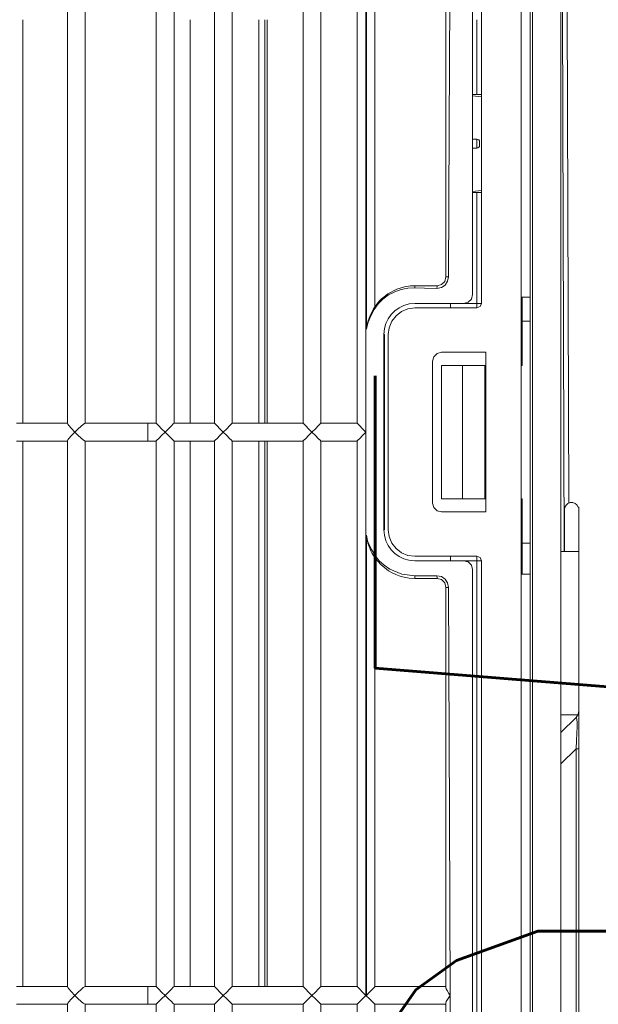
# Model space of a CAD drawing. Header units: millimetres. Extents: x -367720 to -162733, y 309172 to 337444.
# Tile 25 of 256: x -361042 to -360957, y 317025 to 317169. Entities that reach past the tile are written whole.
import ezdxf
from ezdxf.enums import TextEntityAlignment as Align

# ---------------------------------------------------------------- set-up
doc = ezdxf.new("R2010")
doc.units = ezdxf.units.MM
doc.header["$LTSCALE"] = 10
doc.header["$MEASUREMENT"] = 0
doc.layers.get('0').update_dxf_attribs({"color": 255, "lineweight": 13})
for name, color, linetype, lineweight in [('LATS_EQ_IDU', 7, 'Continuous', 0), ('VZ1', 6, 'Continuous', 18), ('vzt-popis', 81, 'Continuous', 20), ('vzt-přívod', 2, 'Continuous', 40)]:
    doc.layers.add(name, color=color, linetype=linetype, lineweight=lineweight)
doc.styles.add('ROMANS', font='ROMANS.shx', dxfattribs={"height": 80})

# ---------------------------------------------------------------- blocks, each defined once
blk = doc.blocks.new('LATS_IDU_WALL_MOUNTED_SB')
at = {"color": 0, "linetype": 'Continuous'}
for p, q in [((242.5, 78.68), (242.5, 82.4)), ((245.1, 82.4), (245.1, 78.68)), ((325.05, 78.68), (325.05, 82.4)), ((327.65, 82.4), (327.65, 78.68)), ((245.09, 81.46), (325.05, 81.46)), ((327.64, 81.46), (386.8, 81.46)), ((242.5, 74.91), (242.5, 78.68)), ((245.1, 78.68), (245.1, 74.91)), ((325.05, 74.91), (325.05, 78.68)), ((327.65, 78.68), (327.65, 74.91)), ((172.53, 74.91), (242.53, 74.91)), ((242.65, 74.85), (242.53, 74.91)), ((242.85, 74.71), (242.65, 74.85)), ((243.24, 74.38), (242.85, 74.71)), ((243.8, 73.85), (243.24, 74.38)), ((243.36, 73.39), (243.8, 73.84)), ((243.81, 73.85), (243.8, 73.84)), ((243.8, 73.84), (243.8, 73.85)), ((243.8, 73.84), (243.81, 73.84)), ((243.8, 73.84), (243.8, 73.84)), ((244.37, 74.38), (243.81, 73.85)), ((243.81, 73.84), (244.25, 73.39)), ((244.76, 74.71), (244.37, 74.38)), ((244.96, 74.85), (244.76, 74.71)), ((245.08, 74.91), (244.96, 74.85)), ((245.08, 74.91), (325.08, 74.91)), ((325.2, 74.85), (325.08, 74.91)), ((325.4, 74.71), (325.2, 74.85)), ((325.79, 74.38), (325.4, 74.71)), ((326.35, 73.85), (325.79, 74.38)), ((325.91, 73.39), (326.35, 73.84)), ((326.35, 73.84), (326.35, 73.85)), ((326.36, 73.85), (326.35, 73.84)), ((326.35, 73.84), (326.35, 73.84)), ((326.35, 73.84), (326.36, 73.84)), ((326.92, 74.38), (326.36, 73.85)), ((326.36, 73.84), (326.8, 73.39)), ((327.31, 74.71), (326.92, 74.38)), ((327.51, 74.85), (327.31, 74.71)), ((327.63, 74.91), (327.51, 74.85)), ((327.63, 74.91), (411.43, 74.91)), ((242.5, 72.31), (172.55, 72.31)), ((242.5, 72.33), (242.55, 72.43)), ((242.5, 67.75), (242.5, 72.33)), ((242.55, 72.43), (242.67, 72.6)), ((242.67, 72.6), (242.93, 72.91)), ((242.93, 72.91), (243.36, 73.39)), ((244.25, 73.39), (244.68, 72.91)), ((244.68, 72.91), (244.94, 72.6)), ((244.94, 72.6), (245.06, 72.43)), ((245.06, 72.43), (245.1, 72.33)), ((245.1, 72.33), (245.1, 67.75)), ((325.05, 72.31), (245.1, 72.31)), ((325.05, 72.33), (325.1, 72.43)), ((325.05, 67.75), (325.05, 72.33)), ((325.1, 72.43), (325.22, 72.6)), ((325.22, 72.6), (325.48, 72.91)), ((325.48, 72.91), (325.91, 73.39)), ((326.8, 73.39), (327.23, 72.91)), ((327.23, 72.91), (327.49, 72.6)), ((327.49, 72.6), (327.61, 72.43)), ((327.61, 72.43), (327.65, 72.33)), ((327.65, 72.33), (327.65, 67.75)), ((411.38, 72.31), (327.65, 72.31)), ((242.5, 63.15), (242.5, 67.75)), ((245.1, 67.75), (245.1, 63.15)), ((325.05, 63.15), (325.05, 67.75)), ((327.65, 67.75), (327.65, 63.15)), ((242.5, 63.15), (242.68, 63.16)), ((242.5, 61.91), (242.5, 63.15)), ((242.68, 63.16), (243.15, 63.17)), ((243.15, 63.17), (243.8, 63.17)), ((243.8, 63.17), (244.45, 63.17)), ((244.45, 63.17), (244.93, 63.16)), ((244.93, 63.16), (245.1, 63.15)), ((245.1, 63.15), (245.1, 61.91)), ((325.05, 63.15), (325.23, 63.16)), ((325.05, 61.91), (325.05, 63.15)), ((325.23, 63.16), (325.7, 63.17)), ((325.7, 63.17), (326.35, 63.17)), ((326.35, 63.17), (327, 63.17)), ((327, 63.17), (327.48, 63.16)), ((327.48, 63.16), (327.65, 63.15)), ((327.65, 63.15), (327.65, 61.91)), ((172.55, 61.91), (242.51, 61.91)), ((242.61, 61.81), (242.51, 61.91)), ((242.89, 61.53), (242.61, 61.81)), ((243.31, 61.12), (242.89, 61.53)), ((243.8, 60.63), (243.31, 61.12)), ((243.31, 60.13), (243.8, 60.63)), ((244.3, 61.12), (243.8, 60.63)), ((243.8, 60.63), (244.3, 60.13)), ((244.72, 61.53), (244.3, 61.12)), ((245, 61.81), (244.72, 61.53)), ((245.1, 61.91), (245, 61.81)), ((245.1, 61.91), (325.06, 61.91)), ((325.16, 61.81), (325.06, 61.91)), ((325.44, 61.53), (325.16, 61.81)), ((325.86, 61.12), (325.44, 61.53)), ((326.35, 60.63), (325.86, 61.12)), ((325.86, 60.13), (326.35, 60.63)), ((326.85, 61.12), (326.35, 60.63)), ((326.35, 60.63), (326.85, 60.13)), ((327.27, 61.53), (326.85, 61.12)), ((327.55, 61.81), (327.27, 61.53)), ((327.65, 61.91), (327.55, 61.81)), ((327.65, 61.91), (411.2, 61.91)), ((242.5, 59.31), (172.55, 59.31)), ((242.5, 59.31), (242.6, 59.41)), ((242.5, 53.37), (242.5, 59.31)), ((242.6, 59.41), (242.89, 59.7)), ((242.89, 59.7), (243.31, 60.13)), ((244.3, 60.13), (244.72, 59.7)), ((244.72, 59.7), (245.01, 59.41)), ((245.01, 59.41), (245.1, 59.31)), ((325.05, 59.31), (245.1, 59.31)), ((245.1, 59.31), (245.1, 53.37)), ((325.05, 59.31), (325.15, 59.41)), ((325.05, 53.37), (325.05, 59.31)), ((325.15, 59.41), (325.44, 59.7)), ((325.44, 59.7), (325.86, 60.13)), ((326.85, 60.13), (327.27, 59.7)), ((327.27, 59.7), (327.56, 59.41)), ((327.56, 59.41), (327.65, 59.31)), ((411.16, 59.31), (327.65, 59.31)), ((327.65, 59.31), (327.65, 53.37)), ((245.09, 56.96), (325.05, 56.96)), ((327.64, 56.96), (386.8, 56.96)), ((172.55, 53.37), (242.51, 53.37)), ((242.61, 53.27), (242.51, 53.37)), ((242.89, 53), (242.61, 53.27)), ((243.31, 52.58), (242.89, 53)), ((243.8, 52.09), (243.31, 52.58)), ((243.31, 51.59), (243.8, 52.09)), ((244.3, 52.58), (243.8, 52.09)), ((243.8, 52.09), (244.3, 51.59)), ((244.72, 53), (244.3, 52.58)), ((245, 53.27), (244.72, 53)), ((245.1, 53.37), (245, 53.27)), ((245.1, 53.37), (325.06, 53.37)), ((325.16, 53.27), (325.06, 53.37)), ((325.44, 53), (325.16, 53.27)), ((325.86, 52.58), (325.44, 53)), ((326.35, 52.09), (325.86, 52.58)), ((325.86, 51.59), (326.35, 52.09)), ((326.85, 52.58), (326.35, 52.09)), ((326.35, 52.09), (326.85, 51.59)), ((327.27, 53), (326.85, 52.58)), ((327.55, 53.27), (327.27, 53)), ((327.65, 53.37), (327.55, 53.27)), ((327.65, 53.37), (410.98, 53.37)), ((242.5, 50.77), (172.55, 50.77)), ((242.5, 50.77), (242.6, 50.88)), ((242.5, 40.37), (242.5, 50.77)), ((242.6, 50.88), (242.89, 51.16)), ((242.89, 51.16), (243.31, 51.59)), ((244.3, 51.59), (244.72, 51.16)), ((244.72, 51.16), (245.01, 50.88)), ((245.01, 50.88), (245.1, 50.77)), ((325.05, 50.77), (245.1, 50.77)), ((245.1, 50.77), (245.1, 40.37)), ((325.05, 50.77), (325.15, 50.88)), ((325.05, 40.37), (325.05, 50.77)), ((325.15, 50.88), (325.44, 51.16)), ((325.44, 51.16), (325.86, 51.59)), ((326.85, 51.59), (327.27, 51.16)), ((327.27, 51.16), (327.56, 50.88)), ((327.56, 50.88), (327.65, 50.77)), ((410.93, 50.77), (327.65, 50.77)), ((327.65, 50.77), (327.65, 40.37)), ((245.09, 46.86), (325.05, 46.86)), ((327.64, 46.86), (386.8, 46.86)), ((245.09, 46.02), (325.05, 46.02)), ((245.09, 45.66), (325.05, 45.66)), ((327.64, 46.02), (386.8, 46.02)), ((327.64, 45.66), (386.8, 45.66)), ((172.55, 40.37), (242.51, 40.37)), ((242.61, 40.27), (242.51, 40.37)), ((242.89, 40), (242.61, 40.27)), ((243.31, 39.58), (242.89, 40)), ((243.8, 39.09), (243.31, 39.58)), ((243.31, 38.59), (243.8, 39.09)), ((244.3, 39.58), (243.8, 39.09)), ((243.8, 39.09), (244.3, 38.59)), ((244.72, 40), (244.3, 39.58)), ((245, 40.27), (244.72, 40)), ((245.1, 40.37), (245, 40.27)), ((245.1, 40.37), (325.06, 40.37)), ((325.16, 40.27), (325.06, 40.37)), ((325.44, 40), (325.16, 40.27)), ((325.86, 39.58), (325.44, 40)), ((326.35, 39.09), (325.86, 39.58)), ((325.86, 38.59), (326.35, 39.09)), ((326.85, 39.58), (326.35, 39.09)), ((326.35, 39.09), (326.85, 38.59)), ((327.27, 40), (326.85, 39.58)), ((327.55, 40.27), (327.27, 40)), ((327.65, 40.37), (327.55, 40.27)), ((327.65, 40.37), (410.75, 40.37)), ((242.5, 37.77), (172.55, 37.77)), ((242.5, 37.77), (242.6, 37.88)), ((242.5, 32.46), (242.5, 37.77)), ((242.6, 37.88), (242.89, 38.16)), ((242.89, 38.16), (243.31, 38.59)), ((244.3, 38.59), (244.72, 38.16)), ((244.72, 38.16), (245.01, 37.88)), ((245.01, 37.88), (245.1, 37.77)), ((325.05, 37.77), (245.1, 37.77)), ((245.1, 37.77), (245.1, 32.46)), ((325.05, 37.77), (325.15, 37.88)), ((325.05, 32.46), (325.05, 37.77)), ((325.15, 37.88), (325.44, 38.16)), ((325.44, 38.16), (325.86, 38.59)), ((326.85, 38.59), (327.27, 38.16)), ((327.27, 38.16), (327.56, 37.88)), ((327.56, 37.88), (327.65, 37.77)), ((410.7, 37.77), (327.65, 37.77)), ((327.65, 37.77), (327.65, 32.46)), ((172.55, 32.46), (242.51, 32.46)), ((242.61, 32.36), (242.51, 32.46)), ((242.89, 32.09), (242.61, 32.36)), ((243.31, 31.67), (242.89, 32.09)), ((244.72, 32.09), (244.3, 31.67)), ((245, 32.36), (244.72, 32.09)), ((245.1, 32.46), (245, 32.36)), ((245.1, 32.46), (325.06, 32.46)), ((325.16, 32.36), (325.06, 32.46)), ((325.44, 32.09), (325.16, 32.36)), ((325.86, 31.67), (325.44, 32.09)), ((327.27, 32.09), (326.85, 31.67)), ((327.55, 32.36), (327.27, 32.09)), ((327.65, 32.46), (327.55, 32.36)), ((327.65, 32.46), (410.52, 32.46)), ((242.89, 30.26), (243.31, 30.68)), ((243.8, 31.18), (243.31, 31.67)), ((243.31, 30.68), (243.8, 31.18)), ((244.3, 31.67), (243.8, 31.18)), ((326.35, 31.18), (243.8, 31.18)), ((243.8, 31.18), (243.8, 31.12)), ((243.8, 31.12), (311.27, 31.12)), ((243.81, 31.11), (243.8, 31.12)), ((244.22, 30.71), (243.81, 31.11)), ((244.66, 30.28), (244.22, 30.71)), ((309.13, 30.35), (308.27, 29.85)), ((308.57, 30.25), (309.06, 30.5)), ((309.13, 30.53), (309.06, 30.5)), ((309.06, 30.5), (309.07, 30.49)), ((309.07, 30.49), (309.07, 30.48)), ((309.07, 30.48), (309.08, 30.46)), ((310.1, 30.89), (309.08, 30.51)), ((309.08, 30.46), (309.09, 30.43)), ((309.09, 30.43), (309.11, 30.41)), ((309.11, 30.41), (309.13, 30.36)), ((309.77, 30.66), (309.13, 30.35)), ((309.19, 30.56), (309.13, 30.53)), ((310.16, 30.83), (309.77, 30.66)), ((311.27, 31.12), (310.1, 30.89)), ((310.44, 30.93), (310.16, 30.83)), ((310.72, 31.01), (310.44, 30.93)), ((311, 31.07), (310.72, 31.01)), ((311.27, 31.12), (311, 31.07)), ((326.35, 31.18), (325.86, 31.67)), ((326.85, 31.67), (326.35, 31.18)), ((411.15, 31.18), (326.35, 31.18)), ((341.44, 31.12), (411.15, 31.12)), ((342.51, 30.92), (341.44, 31.12)), ((341.94, 31.02), (341.44, 31.12)), ((342.45, 30.87), (341.94, 31.02)), ((342.82, 30.72), (342.45, 30.87)), ((343.46, 30.58), (342.51, 30.92)), ((343.41, 30.47), (342.82, 30.72)), ((343.43, 30.51), (343.41, 30.46)), ((344.34, 29.99), (343.41, 30.46)), ((343.44, 30.53), (343.43, 30.51)), ((343.45, 30.55), (343.44, 30.53)), ((343.46, 30.57), (343.45, 30.56)), ((343.45, 30.56), (343.45, 30.55)), ((343.46, 30.58), (344.43, 30.08)), ((343.46, 30.58), (343.46, 30.57)), ((242.5, 29.86), (172.55, 29.86)), ((242.5, 29.86), (242.6, 29.97)), ((242.5, 19.46), (242.5, 29.86)), ((242.6, 29.97), (242.89, 30.26)), ((244.92, 30.02), (244.66, 30.28)), ((245.05, 29.9), (244.92, 30.02)), ((245.1, 29.86), (245.05, 29.9)), ((307.98, 29.86), (245.1, 29.86)), ((245.1, 29.86), (245.1, 19.46)), ((306.03, 27.86), (306.96, 29.02)), ((307.51, 29.24), (306.85, 28.52)), ((306.96, 29.02), (307.85, 29.79)), ((308.27, 29.85), (307.51, 29.24)), ((307.85, 29.79), (308.57, 30.25)), ((345.16, 29.39), (344.34, 29.99)), ((344.43, 30.08), (345.29, 29.45)), ((410.42, 29.86), (344.73, 29.86)), ((345.86, 28.68), (345.16, 29.39)), ((345.29, 29.45), (345.59, 29.18)), ((345.59, 29.18), (345.88, 28.89)), ((345.88, 28.89), (346.15, 28.58)), ((306.29, 27.7), (305.54, 25.93)), ((305.73, 27.34), (306.03, 27.86)), ((306.85, 28.52), (306.29, 27.7)), ((309.12, 27.48), (308.57, 26.94)), ((309.74, 27.93), (309.12, 27.48)), ((310.43, 28.26), (309.74, 27.93)), ((311.05, 27.78), (310.1, 27.39)), ((311.23, 28.48), (310.43, 28.26)), ((312.05, 27.91), (311.05, 27.78)), ((312.05, 28.56), (311.23, 28.48)), ((312.05, 28.56), (340.65, 28.56)), ((312.05, 28.56), (312.05, 28.47)), ((340.65, 28.47), (312.05, 28.47)), ((312.05, 27.91), (340.65, 27.91)), ((340.65, 28.56), (340.65, 28.47)), ((341.53, 28.47), (340.65, 28.56)), ((341.66, 27.78), (340.65, 27.91)), ((342.27, 28.26), (341.53, 28.47)), ((342.6, 27.39), (341.66, 27.78)), ((342.96, 27.93), (342.27, 28.26)), ((343.58, 27.49), (342.96, 27.93)), ((344.13, 26.95), (343.58, 27.49)), ((346.46, 27.85), (345.86, 28.68)), ((346.15, 28.58), (346.4, 28.27)), ((346.4, 28.27), (346.62, 27.95)), ((346.91, 26.96), (346.46, 27.85)), ((346.62, 27.95), (347.29, 26.67)), ((305.14, 25.8), (305.29, 26.31)), ((305.29, 26.31), (305.48, 26.82)), ((305.48, 26.82), (305.73, 27.34)), ((308.13, 26.31), (307.8, 25.62)), ((308.57, 26.94), (308.13, 26.31)), ((309.3, 26.77), (308.68, 25.96)), ((310.1, 27.39), (309.3, 26.77)), ((343.41, 26.77), (342.6, 27.39)), ((344.03, 25.96), (343.41, 26.77)), ((344.57, 26.32), (344.13, 26.95)), ((344.9, 25.63), (344.57, 26.32)), ((347.24, 26.02), (346.91, 26.96)), ((347.43, 25.04), (347.24, 26.02)), ((347.29, 26.67), (347.64, 25.55)), ((304.9, 24), (304.96, 24.86)), ((304.96, 24.86), (305.14, 25.8)), ((305.54, 25.93), (305.29, 24.01)), ((307.59, 24.89), (307.5, 24.01)), ((307.8, 25.62), (307.59, 24.89)), ((308.29, 25.02), (308.15, 24.01)), ((308.68, 25.96), (308.29, 25.02)), ((344.42, 25.02), (344.03, 25.96)), ((344.55, 24.01), (344.42, 25.02)), ((345.13, 24.84), (344.9, 25.63)), ((345.2, 24.01), (345.13, 24.84)), ((347.5, 24.01), (347.43, 25.04)), ((347.64, 25.55), (347.78, 24.65)), ((347.78, 24.65), (347.8, 24)), ((304.9, 24), (304.93, 24.01)), ((304.9, 20.76), (304.9, 24)), ((304.93, 24.01), (305.02, 24.01)), ((305.02, 24.01), (305.15, 24.01)), ((305.15, 24.01), (305.29, 24.01)), ((305.29, 24.01), (305.29, 20.77)), ((307.5, 16.86), (307.5, 24.01)), ((308.15, 14.91), (308.15, 24.01)), ((344.55, 14.91), (344.55, 24.01)), ((345.2, 16.86), (345.2, 24.01)), ((347.46, 22.58), (347.5, 24.01)), ((347.5, 24.01), (347.61, 24.01)), ((347.61, 24.01), (347.67, 24.01)), ((347.67, 24.01), (347.72, 24.01)), ((347.72, 24.01), (347.75, 24.01)), ((347.75, 24.01), (347.78, 24.01)), ((347.78, 24.01), (347.8, 24)), ((347.8, 24), (347.8, 22.19)), ((347.41, 20.77), (347.46, 22.58)), ((347.8, 22.19), (347.8, 20.76)), ((304.73, 20.11), (304.9, 20.76)), ((304.9, 20.76), (305.02, 20.76)), ((305.02, 20.76), (305.29, 20.77)), ((305.29, 20.77), (305.17, 20.12)), ((314.65, 20.11), (314.83, 20.76)), ((314.83, 20.76), (315.3, 21.24)), ((315.3, 21.24), (315.95, 21.41)), ((315.95, 21.41), (336.75, 21.41)), ((336.75, 21.41), (337.4, 21.24)), ((337.4, 21.24), (337.88, 20.76)), ((337.88, 20.76), (338.05, 20.11)), ((347.41, 20.77), (347.69, 20.76)), ((347.54, 20.12), (347.41, 20.77)), ((347.69, 20.76), (347.8, 20.76)), ((347.8, 20.76), (347.98, 20.11)), ((243.8, 18.82), (171.25, 18.82)), ((172.37, 19.46), (242.69, 19.46)), ((242.69, 19.46), (242.89, 19.41)), ((242.89, 19.41), (243.18, 19.25)), ((243.18, 19.25), (243.63, 18.95)), ((243.63, 18.95), (243.8, 18.83)), ((270.12, 18.93), (243.8, 18.82)), ((243.8, 18.82), (243.81, 18.83)), ((243.8, 18.83), (243.8, 18.82)), ((243.81, 18.83), (244.08, 19.01)), ((244.08, 19.01), (244.5, 19.29)), ((244.5, 19.29), (244.77, 19.42)), ((244.77, 19.42), (244.92, 19.46)), ((244.92, 19.46), (277.79, 19.46)), ((303.6, 19.08), (270.12, 18.93)), ((277.79, 19.46), (303.6, 19.46)), ((303.6, 19.46), (304.25, 19.63)), ((303.6, 19.46), (303.6, 19.32)), ((303.6, 19.32), (303.6, 19.08)), ((304.25, 19.21), (303.6, 19.08)), ((304.25, 19.63), (304.73, 20.11)), ((304.8, 19.57), (304.25, 19.21)), ((305.17, 20.12), (304.8, 19.57)), ((307.5, 18.81), (307.96, 18.81)), ((307.96, 18.81), (308.15, 18.81)), ((314.65, 13.61), (314.65, 20.11)), ((316.6, 20.11), (336.1, 20.11)), ((316.6, 17.04), (316.6, 20.11)), ((336.1, 20.11), (336.1, 17.04)), ((338.05, 13.61), (338.05, 20.11)), ((344.55, 18.81), (344.75, 18.81)), ((344.75, 18.81), (345.2, 18.81)), ((347.91, 19.57), (347.54, 20.12)), ((348.46, 19.21), (347.91, 19.57)), ((347.98, 20.11), (348.45, 19.63)), ((348.45, 19.63), (349.1, 19.46)), ((349.1, 19.08), (348.46, 19.21)), ((349.1, 19.46), (363.02, 19.46)), ((349.1, 19.37), (349.1, 19.46)), ((349.1, 19.08), (349.1, 19.37)), ((370.97, 18.96), (349.1, 19.08)), ((363.02, 19.46), (376.93, 19.46)), ((398.8, 18.82), (370.97, 18.96)), ((376.93, 19.46), (398.8, 19.46)), ((306.85, 15.73), (307.33, 16.21)), ((307.33, 16.21), (307.5, 16.86)), ((307.5, 14.91), (307.5, 16.86)), ((336.1, 17.04), (316.6, 17.04)), ((316.6, 13.74), (316.6, 17.04)), ((336.1, 17.04), (336.1, 13.74)), ((345.2, 16.86), (345.2, 14.91)), ((345.2, 16.86), (345.38, 16.21)), ((345.38, 16.21), (345.85, 15.73)), ((306.2, 15.56), (-36.75, 15.56)), ((152.45, 14.91), (307.5, 14.91)), ((306.2, 15.56), (306.85, 15.73)), ((307.5, 14.91), (307.96, 14.91)), ((307.5, 14.45), (307.5, 14.91)), ((307.96, 14.45), (307.5, 14.26)), ((307.5, 14.26), (307.5, 14.45)), ((308.15, 14.91), (307.96, 14.45)), ((307.96, 14.91), (308.15, 14.91)), ((344.75, 14.45), (344.55, 14.91)), ((344.75, 14.91), (344.55, 14.91)), ((345.2, 14.91), (344.75, 14.91)), ((345.2, 14.26), (344.75, 14.45)), ((345.2, 14.91), (361.48, 14.91)), ((345.2, 14.91), (345.2, 14.45)), ((345.2, 14.45), (345.2, 14.26)), ((345.85, 15.73), (346.5, 15.56)), ((398.8, 15.56), (346.5, 15.56)), ((361.48, 14.26), (361.48, 15.56)), ((361.63, 15.56), (361.78, 14.26)), ((367.98, 14.91), (367.98, 15.56)), ((367.98, 14.91), (368.17, 14.91)), ((368.17, 14.91), (368.63, 14.91)), ((368.5, 14.52), (368.37, 14.52)), ((368.76, 14.52), (368.5, 14.52)), ((368.63, 14.91), (369.09, 14.91)), ((368.89, 14.52), (368.76, 14.52)), ((369.09, 14.91), (369.28, 14.91)), ((369.28, 15.56), (369.28, 14.91)), ((375.51, 14.26), (375.66, 15.56)), ((375.81, 15.56), (375.81, 14.26)), ((375.81, 14.91), (386.8, 14.91)), ((-38.05, 14.26), (307.5, 14.26)), ((314.65, 13.61), (338.05, 13.61)), ((316.6, 13.74), (336.1, 13.74)), ((316.6, 13.67), (316.6, 13.74)), ((316.6, 13.61), (316.6, 13.67)), ((336.1, 13.74), (336.1, 13.67)), ((336.1, 13.67), (336.1, 13.61)), ((345.2, 14.26), (398.8, 14.26)), ((361.48, 14.26), (360.83, 14.26)), ((360.83, 14.26), (360.83, 14.26)), ((360.83, 14.26), (360.83, 14.26)), ((376.43, 14.26), (375.81, 14.26)), ((376.43, 14.26), (376.43, 14.26)), ((376.43, 14.26), (376.43, 14.26)), ((-396.96, 8.41), (397.77, 8.41)), ((305.55, 8.41), (305.55, 7.11)), ((305.55, 8.28), (310.1, 8.28)), ((310.1, 8.28), (316.6, 8.28)), ((310.1, 7.68), (310.1, 8.28)), ((310.1, 7.26), (310.1, 7.68)), ((310.1, 7.11), (310.1, 7.26)), ((316.6, 8.34), (316.6, 8.41)), ((316.6, 8.28), (316.6, 8.34)), ((336.1, 8.41), (336.1, 8.34)), ((336.1, 8.34), (336.1, 8.28)), ((336.1, 8.28), (342.6, 8.28)), ((346.12, 8.28), (342.6, 8.28)), ((342.6, 8.28), (342.6, 7.68)), ((342.6, 7.68), (342.6, 7.26)), ((342.6, 7.26), (342.6, 7.11)), ((346.11, 7.11), (346.11, 8.41)), ((-327.14, 7.11), (398.3, 7.11)), ((398.3, 6.79), (-327.14, 6.79)), ((-327.14, 2.6), (437.51, 2.6)), ((279.95, 0.38), (277.74, 2.6)), ((284.55, 0.38), (282.33, 2.6)), ((284.93, 2.6), (284.93, 0.12)), ((308.87, 0), (308.87, 2.6)), ((308.87, 2.13), (388.14, 2.39)), ((308.87, 2.08), (315, 2.08)), ((315.96, 1.44), (388.11, 1.67)), ((238.99, 0.38), (279.95, 0.38)), ((279.95, 0), (238.99, 0)), ((279.95, 0.38), (281.16, 0.31)), ((279.95, 0.1), (279.95, 0.38)), ((279.95, 0), (279.95, 0.1)), ((281.32, 0), (279.95, 0)), ((281.16, 0.31), (282.21, 0.27)), ((282.53, 0), (281.32, 0)), ((282.21, 0.27), (283.09, 0.24)), ((283.55, 0), (282.53, 0)), ((283.09, 0.24), (283.78, 0.24)), ((284.38, 0), (283.55, 0)), ((283.78, 0.24), (284.26, 0.27)), ((284.26, 0.27), (284.52, 0.31)), ((284.98, 0), (284.38, 0)), ((284.52, 0.31), (284.55, 0.38)), ((284.55, 0.38), (284.93, 0.12)), ((285.35, 0), (284.98, 0)), ((285.47, 0), (285.35, 0)), ((285.47, 0), (308.87, 0)), ((308.87, 0), (315.37, 0)), ((315.37, 0), (315.37, 0.07))]:
    blk.add_line(p, q, dxfattribs=at)
for centre, radius, start, end in [((368.37, 14.91), 0.39, 180, 270), ((368.89, 14.91), 0.39, 270, 0), ((315, 1.04), 1.04, 290.6596, 90), ((285.47, 1.3), 1.3, 245.5302, 270)]:
    blk.add_arc(centre, radius, start, end, dxfattribs=at)
blk = doc.blocks.new('A$C44164CF6')
at = {"layer": 'LATS_EQ_IDU', "color": 1, "ltscale": 5, "rotation": 90}
blk.add_blockref('LATS_IDU_WALL_MOUNTED_SB', (-6176.77, -2137.5), dxfattribs=at)
at = {"layer": 'VZ1', "extrusion": (0, -1, -1.22461e-16), "style": 'ROMANS', "width": 0.8, "flags": 1}
for tag, p in [('MATERIAL', (-2269.09, 3112.52, -14812.16)), ('PRIRUBA', (-2269.09, 3112.52, -14812.16)), ('PRUTOK', (-2269.09, 3112.52, -14812.16)), ('PLOCHA', (-2269.09, 3112.52, -14812.16)), ('OBVOD', (-2269.09, 3112.52, -14812.16)), ('NAZEV', (-2269.09, 3112.52, -14812.16)), ('KOTA', (-2269.09, 3112.52, -14812.16)), ('USEK', (-2269.09, 3112.52, -14812.16)), ('TVAR', (-2269.09, 3112.52, -14812.16)), ('POS', (-2269.09, 3112.52, -14812.16)), ('NB2', (-2269.09, 3112.52, -14812.16)), ('NB1', (-2269.09, 3112.52, -14812.16)), ('DB', (-2269.09, 3112.52, -14812.16)), ('DA', (-2269.09, 3112.52, -14812.16)), ('B2', (-2269.09, 3112.52, -14812.16)), ('B1', (-2269.09, 3112.52, -14812.16)), ('A2', (-2269.09, 3112.52, -14812.16)), ('A1', (-2269.09, 3112.52, -14812.16)), ('LT', (-2269.09, 3112.52, -14812.16)), ('MATERIAL', (99885.33, 3112.52, -14812.16)), ('PRIRUBA', (99885.33, 3112.52, -14812.16)), ('PRUTOK', (99885.33, 3112.52, -14812.16)), ('PLOCHA', (99885.33, 3112.52, -14812.16)), ('OBVOD', (99885.33, 3112.52, -14812.16)), ('NAZEV', (99885.33, 3112.52, -14812.16)), ('KOTA', (99885.33, 3112.52, -14812.16)), ('USEK', (99885.33, 3112.52, -14812.16)), ('TVAR', (99885.33, 3112.52, -14812.16)), ('POS', (99885.33, 3112.52, -14812.16)), ('NB2', (99885.33, 3112.52, -14812.16)), ('NB1', (99885.33, 3112.52, -14812.16)), ('DB', (99885.33, 3112.52, -14812.16)), ('DA', (99885.33, 3112.52, -14812.16)), ('B2', (99885.33, 3112.52, -14812.16)), ('B1', (99885.33, 3112.52, -14812.16)), ('A2', (99885.33, 3112.52, -14812.16)), ('A1', (99885.33, 3112.52, -14812.16)), ('LT', (99885.33, 3112.52, -14812.16))]:
    blk.add_attdef(tag, p, '', height=1, rotation=180, dxfattribs=at)
at = {"layer": 'VZ1', "extrusion": (1.22461e-16, 1, 4.44089e-16), "style": 'ROMANS', "width": 0.8, "flags": 1}
for tag, p in [('MATERIAL', (2269.09, 2852.52, 14812.16)), ('PRIRUBA', (2269.09, 2852.52, 14812.16)), ('IZOLACE', (2269.09, 2852.52, 14812.16)), ('PRUTOK', (2269.09, 2852.52, 14812.16)), ('PLOCHA', (2269.09, 2852.52, 14812.16)), ('NASTCE', (2269.09, 2852.52, 14812.16)), ('OBVOD', (2269.09, 2852.52, 14812.16)), ('NAZEV', (2269.09, 2852.52, 14812.16)), ('KOTA', (2269.09, 2852.52, 14812.16)), ('USEK', (2269.09, 2852.52, 14812.16)), ('TVAR', (2269.09, 2852.52, 14812.16)), ('POS', (2269.09, 2852.52, 14812.16)), ('NB2', (2269.09, 2852.52, 14812.16)), ('NB1', (2269.09, 2852.52, 14812.16)), ('B1', (2269.09, 2852.52, 14812.16)), ('VS', (2269.09, 2852.52, 14812.16)), ('A1', (2269.09, 2852.52, 14812.16)), ('LT', (2269.09, 2852.52, 14812.16)), ('MATERIAL', (-99885.33, 2852.52, 14812.16)), ('PRIRUBA', (-99885.33, 2852.52, 14812.16)), ('IZOLACE', (-99885.33, 2852.52, 14812.16)), ('PRUTOK', (-99885.33, 2852.52, 14812.16)), ('PLOCHA', (-99885.33, 2852.52, 14812.16)), ('NASTCE', (-99885.33, 2852.52, 14812.16)), ('OBVOD', (-99885.33, 2852.52, 14812.16)), ('NAZEV', (-99885.33, 2852.52, 14812.16)), ('KOTA', (-99885.33, 2852.52, 14812.16)), ('USEK', (-99885.33, 2852.52, 14812.16)), ('TVAR', (-99885.33, 2852.52, 14812.16)), ('POS', (-99885.33, 2852.52, 14812.16)), ('NB2', (-99885.33, 2852.52, 14812.16)), ('NB1', (-99885.33, 2852.52, 14812.16)), ('B1', (-99885.33, 2852.52, 14812.16)), ('VS', (-99885.33, 2852.52, 14812.16)), ('A1', (-99885.33, 2852.52, 14812.16)), ('LT', (-99885.33, 2852.52, 14812.16))]:
    blk.add_attdef(tag, p, '', height=1, dxfattribs=at)
blk = doc.blocks.new('A$C44067DDB')
at = {"layer": 'VZ1', "extrusion": (1.04009e-13, 1, -4.87544e-15), "style": 'ROMANS', "width": 0.8, "flags": 1}
for tag in ['KOTA', 'USEK', 'TVAR', 'POS', 'NB2', 'NB1', 'VS', 'LT', 'D']:
    blk.add_attdef(tag, (-111318.983, 5039.0799, 11669.1415), '', height=1, dxfattribs=at)
at = {"layer": 'VZ1', "extrusion": (1, -3.06152e-16, 0), "style": 'ROMANS', "width": 0.8, "flags": 1}
for tag in ['NB2', 'NB1', 'PRUTOK', 'USEK', 'KOTA', 'NAZEV', 'PRIRUBA2', 'POS', 'MATERIAL', 'PRUMER', 'PLOCHA', 'LT', 'UHEL', 'R', 'D', 'TVAR']:
    blk.add_attdef(tag, (11669.1415, 5039.0799, 111318.983), '', height=1, rotation=90, dxfattribs=at)
at = {"layer": 'VZ1', "extrusion": (-2.71917e-32, 1, -4.44089e-16), "style": 'ROMANS', "width": 0.8, "flags": 1}
for tag, p in [('MATERIAL', (-177204.9859, 2943.2966, 11491.6104)), ('PRIRUBA', (-177204.9859, 2943.2966, 11491.6104)), ('PRUTOK', (-177204.9859, 2943.2966, 11491.6104)), ('PLOCHA', (-177204.9859, 2943.2966, 11491.6104)), ('OBVOD', (-177204.9859, 2943.2966, 11491.6104)), ('NAZEV', (-177204.9859, 2943.2966, 11491.6104)), ('KOTA', (-177204.9859, 2943.2966, 11491.6104)), ('USEK', (-177204.9859, 2943.2966, 11491.6104)), ('TVAR', (-177204.9859, 2943.2966, 11491.6104)), ('NBN', (-177204.9859, 2943.2966, 11491.6104)), ('POS', (-177204.9859, 2943.2966, 11491.6104)), ('NB3', (-177204.9859, 2943.2966, 11491.6104)), ('VS', (-177204.9859, 2943.2966, 11491.6104)), ('LT', (-177204.9859, 2943.2966, 11491.6104)), ('B', (-177204.9859, 2943.2966, 11491.6104)), ('R', (-177204.9859, 2943.2966, 11491.6104)), ('A', (-177204.9859, 2943.2966, 11491.6104)), ('MATERIAL', (-11332.888, 6131.7212, 9501.275)), ('MATERIAL', (-11332.9671, 2943.2966, 9501.275)), ('PRIRUBA', (-11332.888, 6131.7212, 9501.275)), ('PRIRUBA', (-11332.9671, 2943.2966, 9501.275)), ('PRUTOK', (-11332.888, 6131.7212, 9501.275)), ('PRUTOK', (-11332.9671, 2943.2966, 9501.275)), ('PLOCHA', (-11332.888, 6131.7212, 9501.275)), ('PLOCHA', (-11332.9671, 2943.2966, 9501.275)), ('OBVOD', (-11332.888, 6131.7212, 9501.275)), ('OBVOD', (-11332.9671, 2943.2966, 9501.275)), ('NAZEV', (-11332.888, 6131.7212, 9501.275)), ('NAZEV', (-11332.9671, 2943.2966, 9501.275)), ('KOTA', (-11332.888, 6131.7212, 9501.275)), ('USEK', (-11332.888, 6131.7212, 9501.275)), ('KOTA', (-11332.9671, 2943.2966, 9501.275)), ('USEK', (-11332.9671, 2943.2966, 9501.275)), ('TVAR', (-11332.888, 6131.7212, 9501.275)), ('TVAR', (-11332.9671, 2943.2966, 9501.275)), ('NBN', (-11332.888, 6131.7212, 9501.275)), ('NBN', (-11332.9671, 2943.2966, 9501.275)), ('POS', (-11332.888, 6131.7212, 9501.275)), ('NB3', (-11332.888, 6131.7212, 9501.275)), ('POS', (-11332.9671, 2943.2966, 9501.275)), ('NB3', (-11332.9671, 2943.2966, 9501.275)), ('VS', (-11332.888, 6131.7212, 9501.275)), ('LT', (-11332.888, 6131.7212, 9501.275)), ('VS', (-11332.9671, 2943.2966, 9501.275)), ('LT', (-11332.9671, 2943.2966, 9501.275)), ('B', (-11332.888, 6131.7212, 9501.275)), ('R', (-11332.888, 6131.7212, 9501.275)), ('A', (-11332.888, 6131.7212, 9501.275)), ('B', (-11332.9671, 2943.2966, 9501.275)), ('R', (-11332.9671, 2943.2966, 9501.275)), ('A', (-11332.9671, 2943.2966, 9501.275)), ('MATERIAL', (-109446.9123, 2943.2966, 9501.275)), ('PRIRUBA', (-109446.9123, 2943.2966, 9501.275)), ('PRUTOK', (-109446.9123, 2943.2966, 9501.275)), ('PLOCHA', (-109446.9123, 2943.2966, 9501.275)), ('OBVOD', (-109446.9123, 2943.2966, 9501.275)), ('NAZEV', (-109446.9123, 2943.2966, 9501.275)), ('KOTA', (-109446.9123, 2943.2966, 9501.275)), ('USEK', (-109446.9123, 2943.2966, 9501.275)), ('TVAR', (-109446.9123, 2943.2966, 9501.275)), ('NBN', (-109446.9123, 2943.2966, 9501.275)), ('POS', (-109446.9123, 2943.2966, 9501.275)), ('NB3', (-109446.9123, 2943.2966, 9501.275)), ('VS', (-109446.9123, 2943.2966, 9501.275)), ('LT', (-109446.9123, 2943.2966, 9501.275)), ('B', (-109446.9123, 2943.2966, 9501.275)), ('R', (-109446.9123, 2943.2966, 9501.275)), ('A', (-109446.9123, 2943.2966, 9501.275))]:
    blk.add_attdef(tag, p, '', height=1, dxfattribs=at)
at = {"layer": 'VZ1', "extrusion": (-1, 0, 0), "style": 'ROMANS', "width": 0.8, "flags": 1}
for tag, p in [('NB3', (-11312.8354, 2943.2966, -178642.0188)), ('PRUTOK', (-11312.8354, 2943.2966, -178642.0188)), ('USEK', (-11312.8354, 2943.2966, -178642.0188)), ('VS', (-11312.8354, 2943.2966, -178642.0188)), ('NAZEV', (-11312.8354, 2943.2966, -178642.0188)), ('KOTA', (-11312.8354, 2943.2966, -178642.0188)), ('POS', (-11312.8354, 2943.2966, -178642.0188)), ('MATERIAL', (-11312.8354, 2943.2966, -178642.0188)), ('PRIRUBA', (-11312.8354, 2943.2966, -178642.0188)), ('PLOCHA', (-11312.8354, 2943.2966, -178642.0188)), ('OBVOD', (-11312.8354, 2943.2966, -178642.0188)), ('R', (-11312.8354, 2943.2966, -178642.0188)), ('LT', (-11312.8354, 2943.2966, -178642.0188)), ('B', (-11312.8354, 2943.2966, -178642.0188)), ('A', (-11312.8354, 2943.2966, -178642.0188)), ('TVAR', (-11312.8354, 2943.2966, -178642.0188)), ('NB3', (-9322.5, 6131.7212, -12769.9209)), ('PRUTOK', (-9322.5, 6131.7212, -12769.9209)), ('USEK', (-9322.5, 6131.7212, -12769.9209)), ('VS', (-9322.5, 6131.7212, -12769.9209)), ('NAZEV', (-9322.5, 6131.7212, -12769.9209)), ('KOTA', (-9322.5, 6131.7212, -12769.9209)), ('POS', (-9322.5, 6131.7212, -12769.9209)), ('MATERIAL', (-9322.5, 6131.7212, -12769.9209)), ('PRIRUBA', (-9322.5, 6131.7212, -12769.9209)), ('PLOCHA', (-9322.5, 6131.7212, -12769.9209)), ('OBVOD', (-9322.5, 6131.7212, -12769.9209)), ('R', (-9322.5, 6131.7212, -12769.9209)), ('LT', (-9322.5, 6131.7212, -12769.9209)), ('B', (-9322.5, 6131.7212, -12769.9209)), ('A', (-9322.5, 6131.7212, -12769.9209)), ('TVAR', (-9322.5, 6131.7212, -12769.9209)), ('NB3', (-9322.5, 2943.2966, -12770)), ('PRUTOK', (-9322.5, 2943.2966, -12770)), ('USEK', (-9322.5, 2943.2966, -12770)), ('VS', (-9322.5, 2943.2966, -12770)), ('NAZEV', (-9322.5, 2943.2966, -12770)), ('KOTA', (-9322.5, 2943.2966, -12770)), ('POS', (-9322.5, 2943.2966, -12770)), ('MATERIAL', (-9322.5, 2943.2966, -12770)), ('PRIRUBA', (-9322.5, 2943.2966, -12770)), ('PLOCHA', (-9322.5, 2943.2966, -12770)), ('OBVOD', (-9322.5, 2943.2966, -12770)), ('R', (-9322.5, 2943.2966, -12770)), ('LT', (-9322.5, 2943.2966, -12770)), ('B', (-9322.5, 2943.2966, -12770)), ('A', (-9322.5, 2943.2966, -12770)), ('TVAR', (-9322.5, 2943.2966, -12770)), ('NB3', (-9322.5, 2943.2966, -110883.9452)), ('PRUTOK', (-9322.5, 2943.2966, -110883.9452)), ('USEK', (-9322.5, 2943.2966, -110883.9452)), ('VS', (-9322.5, 2943.2966, -110883.9452)), ('NAZEV', (-9322.5, 2943.2966, -110883.9452)), ('KOTA', (-9322.5, 2943.2966, -110883.9452)), ('POS', (-9322.5, 2943.2966, -110883.9452)), ('MATERIAL', (-9322.5, 2943.2966, -110883.9452)), ('PRIRUBA', (-9322.5, 2943.2966, -110883.9452)), ('PLOCHA', (-9322.5, 2943.2966, -110883.9452)), ('OBVOD', (-9322.5, 2943.2966, -110883.9452)), ('R', (-9322.5, 2943.2966, -110883.9452)), ('LT', (-9322.5, 2943.2966, -110883.9452)), ('B', (-9322.5, 2943.2966, -110883.9452)), ('A', (-9322.5, 2943.2966, -110883.9452)), ('TVAR', (-9322.5, 2943.2966, -110883.9452))]:
    blk.add_attdef(tag, p, '', height=1, rotation=270, dxfattribs=at)
at = {"layer": 'VZ1', "extrusion": (1, -2.32324e-14, 0), "style": 'ROMANS', "width": 0.8, "flags": 1}
for tag in ['NB2', 'NB1', 'PRUTOK', 'USEK', 'KOTA', 'NAZEV', 'PRIRUBA2', 'POS', 'MATERIAL', 'PRUMER', 'PLOCHA', 'LT', 'UHEL', 'R', 'D', 'TVAR']:
    blk.add_attdef(tag, (11224.1742, 2147.9426, 13745.0379), '', height=1, rotation=270, dxfattribs=at)
at = {"layer": 'VZ1', "extrusion": (-1.83691e-16, -1, 0), "style": 'ROMANS', "width": 0.8, "flags": 1}
for tag in ['POZNAMKA', 'NB2', 'NB1', 'DATA-HODNOTA', 'DATA-KLIC', 'PRUTOK', 'USEK', 'DRUHTLUM', 'ZETA', 'PR', 'TYP', 'NAZEV', 'POS', 'VETA']:
    blk.add_attdef(tag, (111863.9472, 3000, -10940.785), '', height=1, dxfattribs=at)
at = {"layer": 'VZ1', "extrusion": (0, 1, -1.26974e-15), "style": 'ROMANS', "width": 0.8, "flags": 1}
for tag in ['PRIRUBA2', 'MATERIAL', 'PRUMER', 'IZOLACE', 'PRUTOK', 'PLOCHA', 'NASTCE', 'NAZEV', 'KOTA', 'USEK', 'TVAR', 'POS', 'NB2', 'NB1', 'VS', 'LT', 'D']:
    blk.add_attdef(tag, (-111858.983, 2389.3275, 10075), '', height=1, dxfattribs=at)
at = {"layer": 'VZ1', "style": 'ROMANS', "width": 0.8, "flags": 1}
for tag in ['VS', 'OBVOD', 'USEK', 'IZOLACE', 'NASTCE', 'PRUTOK', 'KOTA', 'POS', 'PRIRUBA', 'PLOCHA', 'A1', 'TVAR', 'NB2', 'NB1', 'NAZEV', 'MATERIAL', 'LT', 'B1']:
    blk.add_attdef(tag, (12740, 9530), '', height=1, rotation=270, dxfattribs=at)
at = {"layer": 'VZ1', "extrusion": (0, -1, 0), "style": 'ROMANS', "width": 0.8, "flags": 1}
for tag, p in [('NBN', (179201.405, 2639.0523, -9490.3354)), ('NB3', (179201.405, 2639.0523, -9490.3354)), ('PRUTOK', (179201.405, 2639.0523, -9490.3354)), ('USEK', (179201.405, 2639.0523, -9490.3354)), ('VS', (179201.405, 2639.0523, -9490.3354)), ('NAZEV', (179201.405, 2639.0523, -9490.3354)), ('KOTA', (179201.405, 2639.0523, -9490.3354)), ('POS', (179201.405, 2639.0523, -9490.3354)), ('MATERIAL', (179201.405, 2639.0523, -9490.3354)), ('PRIRUBA', (179201.405, 2639.0523, -9490.3354)), ('PLOCHA', (179201.405, 2639.0523, -9490.3354)), ('OBVOD', (179201.405, 2639.0523, -9490.3354)), ('R', (179201.405, 2639.0523, -9490.3354)), ('LT', (179201.405, 2639.0523, -9490.3354)), ('B', (179201.405, 2639.0523, -9490.3354)), ('A', (179201.405, 2639.0523, -9490.3354)), ('TVAR', (179201.405, 2639.0523, -9490.3354)), ('NBN', (13329.3863, 2639.0523, -7500)), ('NB3', (13329.3863, 2639.0523, -7500)), ('PRUTOK', (13329.3863, 2639.0523, -7500)), ('USEK', (13329.3863, 2639.0523, -7500)), ('VS', (13329.3863, 2639.0523, -7500)), ('NAZEV', (13329.3863, 2639.0523, -7500)), ('KOTA', (13329.3863, 2639.0523, -7500)), ('POS', (13329.3863, 2639.0523, -7500)), ('MATERIAL', (13329.3863, 2639.0523, -7500)), ('PRIRUBA', (13329.3863, 2639.0523, -7500)), ('PLOCHA', (13329.3863, 2639.0523, -7500)), ('OBVOD', (13329.3863, 2639.0523, -7500)), ('R', (13329.3863, 2639.0523, -7500)), ('LT', (13329.3863, 2639.0523, -7500)), ('B', (13329.3863, 2639.0523, -7500)), ('A', (13329.3863, 2639.0523, -7500)), ('TVAR', (13329.3863, 2639.0523, -7500)), ('TVAR', (111443.3315, 2639.0523, -7500)), ('A', (111443.3315, 2639.0523, -7500)), ('B', (111443.3315, 2639.0523, -7500)), ('LT', (111443.3315, 2639.0523, -7500)), ('R', (111443.3315, 2639.0523, -7500)), ('OBVOD', (111443.3315, 2639.0523, -7500)), ('PLOCHA', (111443.3315, 2639.0523, -7500)), ('PRIRUBA', (111443.3315, 2639.0523, -7500)), ('MATERIAL', (111443.3315, 2639.0523, -7500)), ('POS', (111443.3315, 2639.0523, -7500)), ('KOTA', (111443.3315, 2639.0523, -7500)), ('NAZEV', (111443.3315, 2639.0523, -7500)), ('VS', (111443.3315, 2639.0523, -7500)), ('USEK', (111443.3315, 2639.0523, -7500)), ('PRUTOK', (111443.3315, 2639.0523, -7500)), ('NB3', (111443.3315, 2639.0523, -7500)), ('NBN', (111443.3315, 2639.0523, -7500)), ('NBN', (111443.3315, 2639.0523, -7500)), ('NB3', (111443.3315, 2639.0523, -7500)), ('PRUTOK', (111443.3315, 2639.0523, -7500)), ('USEK', (111443.3315, 2639.0523, -7500)), ('VS', (111443.3315, 2639.0523, -7500)), ('NAZEV', (111443.3315, 2639.0523, -7500)), ('KOTA', (111443.3315, 2639.0523, -7500)), ('POS', (111443.3315, 2639.0523, -7500)), ('MATERIAL', (111443.3315, 2639.0523, -7500)), ('PRIRUBA', (111443.3315, 2639.0523, -7500)), ('PLOCHA', (111443.3315, 2639.0523, -7500)), ('OBVOD', (111443.3315, 2639.0523, -7500)), ('R', (111443.3315, 2639.0523, -7500)), ('LT', (111443.3315, 2639.0523, -7500)), ('B', (111443.3315, 2639.0523, -7500)), ('A', (111443.3315, 2639.0523, -7500)), ('TVAR', (111443.3315, 2639.0523, -7500))]:
    blk.add_attdef(tag, p, '', height=1, rotation=90, dxfattribs=at)
at = {"layer": 'VZ1', "extrusion": (2.83287e-14, -1, 0), "style": 'ROMANS', "width": 0.8, "flags": 1}
for tag, p in [('IZOLACE', (4619.6938, 3000, -5099.5832)), ('NASTCE', (4619.6938, 3000, -5099.5832)), ('NB2', (4619.6938, 3000, -5099.5832)), ('NB1', (4619.6938, 3000, -5099.5832)), ('VS', (4619.6938, 3000, -5099.5832)), ('PRUTOK', (4619.6938, 3000, -5099.5832)), ('USEK', (4619.6938, 3000, -5099.5832)), ('KOTA', (4619.6938, 3000, -5099.5832)), ('NAZEV', (4619.6938, 3000, -5099.5832)), ('PRIRUBA2', (4619.6938, 3000, -5099.5832)), ('POS', (4619.6938, 3000, -5099.5832)), ('MATERIAL', (4619.6938, 3000, -5099.5832)), ('PRUMER', (4619.6938, 3000, -5099.5832)), ('PLOCHA', (4619.6938, 3000, -5099.5832)), ('LT', (4619.6938, 3000, -5099.5832)), ('D', (4619.6938, 3000, -5099.5832)), ('TVAR', (4619.6938, 3000, -5099.5832)), ('IZOLACE', (102733.639, 3000, -4512.6709)), ('NASTCE', (102733.639, 3000, -4512.6709)), ('NB2', (102733.639, 3000, -4512.6709)), ('NB1', (102733.639, 3000, -4512.6709)), ('VS', (102733.639, 3000, -4512.6709)), ('PRUTOK', (102733.639, 3000, -4512.6709)), ('USEK', (102733.639, 3000, -4512.6709)), ('KOTA', (102733.639, 3000, -4512.6709)), ('NAZEV', (102733.639, 3000, -4512.6709)), ('PRIRUBA2', (102733.639, 3000, -4512.6709)), ('POS', (102733.639, 3000, -4512.6709)), ('MATERIAL', (102733.639, 3000, -4512.6709)), ('PRUMER', (102733.639, 3000, -4512.6709)), ('PLOCHA', (102733.639, 3000, -4512.6709)), ('LT', (102733.639, 3000, -4512.6709)), ('D', (102733.639, 3000, -4512.6709)), ('TVAR', (102733.639, 3000, -4512.6709))]:
    blk.add_attdef(tag, p, '', height=1, dxfattribs=at)
at = {"layer": 'vzt-popis', "style": 'ROMANS', "width": 0.8}
blk.add_text('%%c125', height=125, rotation=90, dxfattribs=at).set_placement((4355.9144, 4347.1246, 50000), align=Align.MIDDLE_CENTER)
at = {"layer": 'vzt-přívod', "lineweight": 30, "extrusion": (-1, 0, 0), "style": 'ROMANS', "width": 0.8, "flags": 1}
for p in [(-11312.8354, 2943.2966, -178642.0188), (-9322.5, 6131.7212, -12769.9209), (-9322.5, 2943.2966, -12770), (-9322.5, 2943.2966, -110883.9452)]:
    blk.add_attdef('NBN', p, '', height=1, rotation=270, dxfattribs=at)
at = {"layer": 'vzt-přívod', "lineweight": 30, "extrusion": (0.707107, 0.707107, 0), "style": 'ROMANS', "width": 0.8, "flags": 1}
for tag, p in [('PRIRUBA2', (-1079.1254, 2936.5022, 15975.6328)), ('MATERIAL', (-1079.1254, 2936.5022, 15975.6328)), ('PRIRUBA2', (-70456.1614, 2936.5022, 85352.6688)), ('MATERIAL', (-70456.1614, 2936.5022, 85352.6688)), ('PRUMER', (-1079.1254, 2936.5022, 15975.6328)), ('IZOLACE', (-1079.1254, 2936.5022, 15975.6328)), ('PRUTOK', (-1079.1254, 2936.5022, 15975.6328)), ('PLOCHA', (-1079.1254, 2936.5022, 15975.6328)), ('NASTCE', (-1079.1254, 2936.5022, 15975.6328)), ('NAZEV', (-1079.1254, 2936.5022, 15975.6328)), ('KOTA', (-1079.1254, 2936.5022, 15975.6328)), ('USEK', (-1079.1254, 2936.5022, 15975.6328)), ('PRUMER', (-70456.1614, 2936.5022, 85352.6688)), ('IZOLACE', (-70456.1614, 2936.5022, 85352.6688)), ('PRUTOK', (-70456.1614, 2936.5022, 85352.6688)), ('PLOCHA', (-70456.1614, 2936.5022, 85352.6688)), ('NASTCE', (-70456.1614, 2936.5022, 85352.6688)), ('NAZEV', (-70456.1614, 2936.5022, 85352.6688)), ('KOTA', (-70456.1614, 2936.5022, 85352.6688)), ('USEK', (-70456.1614, 2936.5022, 85352.6688)), ('TVAR', (-1079.1254, 2936.5022, 15975.6328)), ('POS', (-1079.1254, 2936.5022, 15975.6328)), ('NB2', (-1079.1254, 2936.5022, 15975.6328)), ('NB1', (-1079.1254, 2936.5022, 15975.6328)), ('VS', (-1079.1254, 2936.5022, 15975.6328)), ('LT', (-1079.1254, 2936.5022, 15975.6328)), ('D', (-1079.1254, 2936.5022, 15975.6328)), ('TVAR', (-70456.1614, 2936.5022, 85352.6688)), ('POS', (-70456.1614, 2936.5022, 85352.6688)), ('NB2', (-70456.1614, 2936.5022, 85352.6688)), ('NB1', (-70456.1614, 2936.5022, 85352.6688)), ('VS', (-70456.1614, 2936.5022, 85352.6688)), ('LT', (-70456.1614, 2936.5022, 85352.6688)), ('D', (-70456.1614, 2936.5022, 85352.6688))]:
    blk.add_attdef(tag, p, '', height=1, dxfattribs=at)
at = {"layer": 'vzt-přívod', "lineweight": 30, "style": 'ROMANS', "width": 0.8, "flags": 1}
for tag, p in [('USEK', (11882.7585, 10460.1981, 2936.5022)), ('UHEL', (11882.7585, 10460.1981, 2936.5022)), ('PRUTOK', (11882.7585, 10460.1981, 2936.5022)), ('KOTA', (11882.7585, 10460.1981, 2936.5022)), ('PRIRUBA2', (11882.7585, 10460.1981, 2936.5022)), ('POS', (11882.7585, 10460.1981, 2936.5022)), ('PRUMER', (11882.7585, 10460.1981, 2936.5022)), ('PLOCHA', (11882.7585, 10460.1981, 2936.5022)), ('TVAR', (11882.7585, 10460.1981, 2936.5022)), ('NB2', (11882.7585, 10460.1981, 2936.5022)), ('NB1', (11882.7585, 10460.1981, 2936.5022)), ('NAZEV', (11882.7585, 10460.1981, 2936.5022)), ('MATERIAL', (11882.7585, 10460.1981, 2936.5022)), ('LT', (11882.7585, 10460.1981, 2936.5022)), ('R', (11882.7585, 10460.1981, 2936.5022)), ('D', (11882.7585, 10460.1981, 2936.5022)), ('USEK', (109996.7036, 10460.1981, 2936.5022)), ('UHEL', (109996.7036, 10460.1981, 2936.5022)), ('PRUTOK', (109996.7036, 10460.1981, 2936.5022)), ('KOTA', (109996.7036, 10460.1981, 2936.5022)), ('PRIRUBA2', (109996.7036, 10460.1981, 2936.5022)), ('POS', (109996.7036, 10460.1981, 2936.5022)), ('PRUMER', (109996.7036, 10460.1981, 2936.5022)), ('PLOCHA', (109996.7036, 10460.1981, 2936.5022)), ('TVAR', (109996.7036, 10460.1981, 2936.5022)), ('NB2', (109996.7036, 10460.1981, 2936.5022)), ('NB1', (109996.7036, 10460.1981, 2936.5022)), ('NAZEV', (109996.7036, 10460.1981, 2936.5022)), ('MATERIAL', (109996.7036, 10460.1981, 2936.5022)), ('LT', (109996.7036, 10460.1981, 2936.5022)), ('R', (109996.7036, 10460.1981, 2936.5022)), ('D', (109996.7036, 10460.1981, 2936.5022))]:
    blk.add_attdef(tag, p, '', height=1, rotation=270, dxfattribs=at)
at = {"layer": 'vzt-přívod', "lineweight": 30, "extrusion": (-1, 0, 1.77636e-15), "style": 'ROMANS', "width": 0.8, "flags": 1}
for tag in ['IZOLACE', 'NASTCE', 'NB2', 'NB1', 'VS', 'PRUTOK', 'USEK', 'KOTA', 'NAZEV', 'POS', 'MATERIAL', 'PRIRUBA', 'PLOCHA', 'OBVOD', 'LT', 'B1', 'A1', 'TVAR']:
    blk.add_attdef(tag, (-9530, 2813.2966, -12620), '', height=1, dxfattribs=at)

msp = doc.modelspace()

# ---------------------------------------------------------------- block references
msp.add_blockref('A$C44164CF6', (-354782.86, 318920.06))

# ---------------------------------------------------------------- next in the draw order: block references
msp.add_blockref('A$C44067DDB', (-365282.86, 312620.06))

doc.saveas('drawing.dxf')
